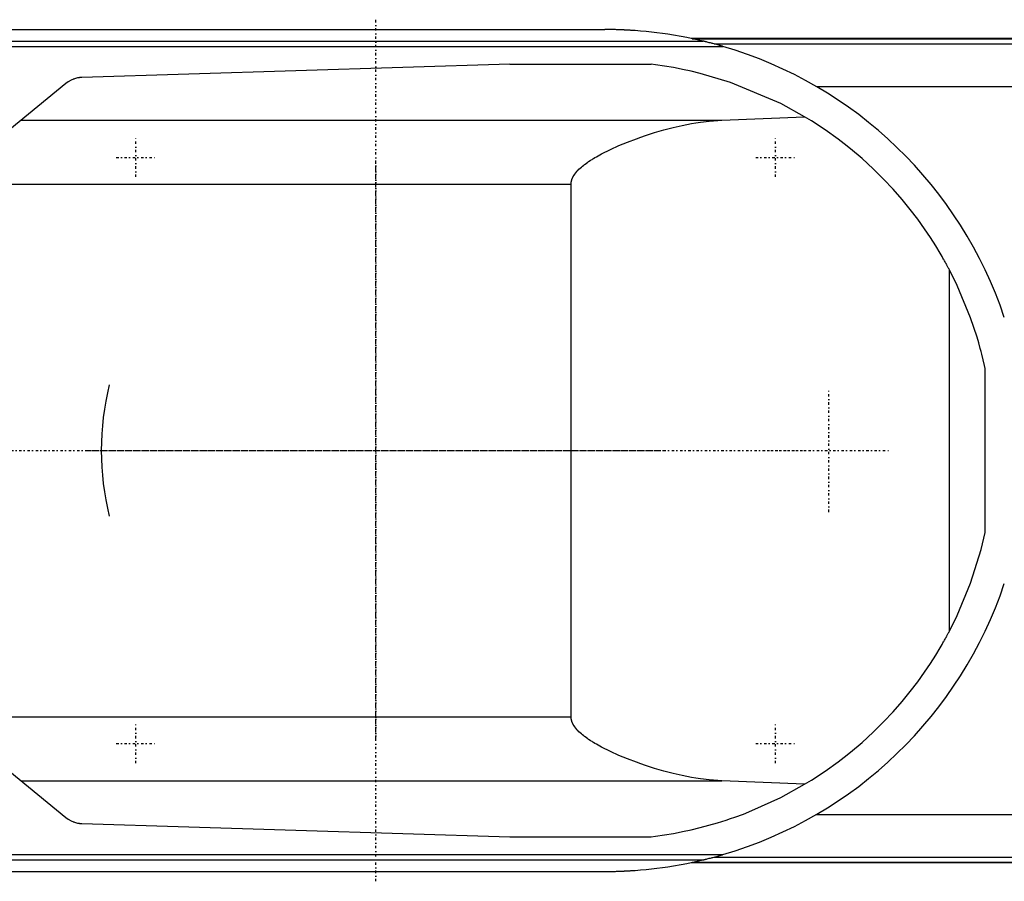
# Model space of a CAD drawing. Extents: x -706 to 186, y -120 to 120.
# Tile 4 of 5: x -317 to -132, y -81 to 81. Entities that reach past the tile are written whole.
import ezdxf

# ---------------------------------------------------------------- set-up
doc = ezdxf.new("R2010")
doc.units = 0
doc.linetypes.add('CENTER', pattern=[1.5, 0.45, -0.5, 0.05, -0.5])
doc.layers.add('AM_0', color=7, linetype='CONTINUOUS')
doc.layers.add('AM_7', color=7, linetype='CENTER')

msp = doc.modelspace()

# ---------------------------------------------------------------- linework, layer by layer
at = {"layer": 'AM_0', "color": 7, "linetype": 'CONTINUOUS'}
for p, q in [((-337, 79), (-207, 79)), ((-425.92, 75.83), (-184.85, 75.83)), ((-404.88, 76.83), (-188.61, 76.83)), ((75, 77.32), (-190.79, 77.32)), ((-190.6, 77.28), (75, 77.28)), ((-186.5, 76.29), (75, 76.29)), ((-224.82, 72.48), (-305.15, 70)), ((-224.82, 72.48), (-198.33, 72.48)), ((-308.17, 68.87), (-318.66, 60.27)), ((-167.3, 68.3), (75, 68.3)), ((-316.57, 61.98), (-185.05, 61.98)), ((-185.05, 61.98), (-169.53, 62.65)), ((-340.94, 50), (-213.33, 50)), ((-213.33, -50), (-213.33, 50)), ((-142.34, -33.89), (-142.34, 33.89)), ((-135.65, -15.41), (-135.65, 15.41)), ((-340.94, -50), (-213.33, -50)), ((-318.66, -60.27), (-308.17, -68.87)), ((-316.57, -61.98), (-185.05, -61.98)), ((-169.53, -62.65), (-185.05, -61.98)), ((-167.3, -68.3), (75, -68.3)), ((-305.15, -70), (-224.82, -72.48)), ((-224.82, -72.48), (-198.33, -72.48)), ((-425.92, -75.83), (-184.85, -75.83)), ((-404.88, -76.83), (-188.61, -76.83)), ((-190.79, -77.32), (75, -77.32)), ((-190.6, -77.28), (75, -77.28)), ((-186.5, -76.29), (75, -76.29)), ((-337, -79), (-207, -79))]:
    msp.add_line(p, q, dxfattribs=at)
for points in [[(-188.61, 76.83, 0), (-191.63, 77.49, 0), (-195.19, 78.11, 0), (-196.21, 78.26, 0), (-197.23, 78.39, 0), (-197.74, 78.46, 0), (-198.25, 78.51, 0), (-199.28, 78.62, 0), (-200.31, 78.72, 0), (-201.33, 78.8, 0), (-201.93, 78.84, 0), (-202.11, 78.85, 0), (-202.28, 78.86, 0), (-202.36, 78.86, 0), (-202.45, 78.87, 0), (-202.62, 78.88, 0), (-202.79, 78.89, 0), (-202.96, 78.9, 0), (-203.13, 78.91, 0), (-203.31, 78.91, 0), (-203.39, 78.92, 0), (-203.48, 78.92, 0), (-203.65, 78.93, 0), (-203.82, 78.94, 0), (-203.91, 78.94, 0), (-203.99, 78.94, 0), (-204.16, 78.95, 0), (-204.34, 78.96, 0), (-204.42, 78.96, 0), (-204.51, 78.96, 0), (-204.68, 78.97, 0), (-204.85, 78.97, 0), (-205.02, 78.98, 0), (-205.2, 78.98, 0), (-205.37, 78.98, 0), (-205.45, 78.98, 0), (-205.54, 78.99, 0), (-205.71, 78.99, 0), (-205.88, 78.99, 0), (-206.05, 78.99, 0), (-206.16, 79, 0), (-206.18, 79, 0), (-206.21, 79, 0), (-206.23, 79, 0), (-206.24, 79, 0), (-206.27, 79, 0), (-206.3, 79, 0), (-206.33, 79, 0), (-206.36, 79, 0), (-206.38, 79, 0), (-206.4, 79, 0), (-206.41, 79, 0), (-206.44, 79, 0), (-206.47, 79, 0), (-206.48, 79, 0), (-206.5, 79, 0), (-206.53, 79, 0), (-206.56, 79, 0), (-206.57, 79, 0), (-206.58, 79, 0), (-206.61, 79, 0), (-206.64, 79, 0), (-206.67, 79, 0), (-206.7, 79, 0), (-206.73, 79, 0), (-206.74, 79, 0), (-206.76, 79, 0), (-206.79, 79, 0), (-206.81, 79, 0), (-206.84, 79, 0), (-206.87, 79, 0), (-206.9, 79, 0), (-206.91, 79, 0), (-206.93, 79, 0), (-206.96, 79, 0), (-206.99, 79, 0), (-207, 79, 0)], [(-184.85, 75.83, 0), (-184.95, 75.86, 0), (-185.17, 75.92, 0), (-185.38, 75.99, 0), (-185.5, 76.02, 0), (-185.61, 76.05, 0), (-185.83, 76.11, 0), (-186.06, 76.17, 0), (-186.29, 76.24, 0), (-186.51, 76.3, 0), (-186.74, 76.36, 0), (-186.85, 76.39, 0), (-186.97, 76.42, 0), (-187.19, 76.48, 0), (-187.41, 76.53, 0), (-187.62, 76.59, 0), (-187.83, 76.64, 0), (-187.94, 76.67, 0), (-187.98, 76.68, 0), (-188.01, 76.68, 0), (-188.03, 76.69, 0), (-188.04, 76.69, 0), (-188.08, 76.7, 0), (-188.11, 76.71, 0), (-188.13, 76.71, 0), (-188.15, 76.72, 0), (-188.18, 76.73, 0), (-188.21, 76.73, 0), (-188.23, 76.74, 0), (-188.25, 76.74, 0), (-188.28, 76.75, 0), (-188.31, 76.76, 0), (-188.35, 76.77, 0), (-188.38, 76.77, 0), (-188.41, 76.78, 0), (-188.42, 76.79, 0), (-188.44, 76.79, 0), (-188.47, 76.8, 0), (-188.49, 76.8, 0), (-188.52, 76.81, 0), (-188.53, 76.81, 0), (-188.54, 76.81, 0), (-188.54, 76.81, 0), (-188.54, 76.81, 0), (-188.54, 76.81, 0), (-188.55, 76.81, 0), (-188.55, 76.82, 0), (-188.55, 76.82, 0), (-188.56, 76.82, 0), (-188.56, 76.82, 0), (-188.56, 76.82, 0), (-188.57, 76.82, 0), (-188.57, 76.82, 0), (-188.57, 76.82, 0), (-188.57, 76.82, 0), (-188.58, 76.82, 0), (-188.58, 76.82, 0), (-188.58, 76.82, 0), (-188.58, 76.82, 0), (-188.58, 76.82, 0), (-188.59, 76.82, 0), (-188.59, 76.82, 0), (-188.59, 76.83, 0), (-188.59, 76.83, 0), (-188.6, 76.83, 0), (-188.6, 76.83, 0), (-188.6, 76.83, 0), (-188.6, 76.83, 0), (-188.6, 76.83, 0), (-188.6, 76.83, 0), (-188.6, 76.83, 0), (-188.61, 76.83, 0), (-188.61, 76.83, 0), (-188.61, 76.83, 0), (-188.61, 76.83, 0), (-188.61, 76.83, 0), (-188.61, 76.83, 0)], [(-169.53, 62.65, 0), (-174, 65.12, 0), (-183.41, 69.08, 0), (-189.13, 70.78, 0), (-190.78, 71.18, 0), (-192.45, 71.53, 0), (-193.28, 71.7, 0), (-194.12, 71.85, 0), (-195.8, 72.14, 0), (-197.49, 72.38, 0), (-198.33, 72.48, 0)], [(-305.15, 70, 0), (-305.16, 70, 0), (-305.16, 70, 0), (-305.17, 70, 0), (-305.17, 70, 0), (-305.17, 70, 0), (-305.18, 70, 0), (-305.18, 70, 0), (-305.19, 70, 0), (-305.19, 70, 0), (-305.2, 70, 0), (-305.2, 70, 0), (-305.2, 70, 0), (-305.21, 70, 0), (-305.21, 70, 0), (-305.23, 69.99, 0), (-305.25, 69.99, 0), (-305.26, 69.99, 0), (-305.29, 69.99, 0), (-305.32, 69.99, 0), (-305.35, 69.99, 0), (-305.38, 69.99, 0), (-305.41, 69.98, 0), (-305.43, 69.98, 0), (-305.44, 69.98, 0), (-305.47, 69.98, 0), (-305.5, 69.97, 0), (-305.53, 69.97, 0), (-305.56, 69.97, 0), (-305.59, 69.96, 0), (-305.61, 69.96, 0), (-305.62, 69.96, 0), (-305.65, 69.96, 0), (-305.68, 69.95, 0), (-305.7, 69.95, 0), (-305.71, 69.95, 0), (-305.74, 69.94, 0), (-305.77, 69.94, 0), (-305.79, 69.94, 0), (-305.8, 69.93, 0), (-305.83, 69.93, 0), (-305.86, 69.92, 0), (-305.97, 69.91, 0), (-306.15, 69.87, 0), (-306.32, 69.82, 0), (-306.5, 69.77, 0), (-306.67, 69.71, 0), (-306.76, 69.68, 0), (-306.84, 69.65, 0), (-307.01, 69.58, 0), (-307.17, 69.5, 0), (-307.73, 69.19, 0), (-308.17, 68.87, 0)], [(-213.33, 50, 0), (-213.33, 50.02, 0), (-213.33, 50.07, 0), (-213.33, 50.12, 0), (-213.33, 50.15, 0), (-213.33, 50.17, 0), (-213.32, 50.22, 0), (-213.32, 50.27, 0), (-213.31, 50.32, 0), (-213.3, 50.37, 0), (-213.3, 50.42, 0), (-213.29, 50.45, 0), (-213.29, 50.47, 0), (-213.28, 50.52, 0), (-213.27, 50.57, 0), (-213.26, 50.62, 0), (-213.24, 50.67, 0), (-213.23, 50.72, 0), (-213.22, 50.74, 0), (-213.22, 50.77, 0), (-213.2, 50.82, 0), (-213.19, 50.87, 0), (-213.18, 50.89, 0), (-213.17, 50.91, 0), (-213.15, 50.96, 0), (-213.13, 51.01, 0), (-213.13, 51.03, 0), (-213.12, 51.06, 0), (-213.1, 51.11, 0), (-213.07, 51.15, 0), (-213.05, 51.2, 0), (-213.03, 51.25, 0), (-213.01, 51.29, 0), (-213, 51.32, 0), (-212.99, 51.34, 0), (-212.96, 51.39, 0), (-212.94, 51.43, 0), (-212.91, 51.48, 0), (-212.89, 51.52, 0), (-212.86, 51.57, 0), (-212.84, 51.59, 0), (-212.83, 51.61, 0), (-212.8, 51.66, 0), (-212.78, 51.7, 0), (-212.67, 51.85, 0), (-212.48, 52.11, 0), (-212.28, 52.35, 0), (-212.18, 52.46, 0), (-212.07, 52.57, 0), (-211.86, 52.79, 0), (-211.65, 52.99, 0), (-211.42, 53.19, 0), (-211.19, 53.38, 0), (-210.95, 53.57, 0), (-210.83, 53.67, 0), (-210.71, 53.76, 0), (-210.46, 53.94, 0), (-210.2, 54.12, 0), (-210.07, 54.21, 0), (-209.94, 54.3, 0), (-209.68, 54.47, 0), (-209.41, 54.64, 0), (-209.28, 54.72, 0), (-209.14, 54.8, 0), (-208.87, 54.97, 0), (-208.6, 55.13, 0), (-207.62, 55.66, 0), (-205.96, 56.49, 0), (-204.36, 57.22, 0), (-202.74, 57.89, 0), (-201.07, 58.52, 0), (-200.23, 58.83, 0), (-199.37, 59.12, 0), (-197.66, 59.67, 0), (-195.93, 60.17, 0), (-194.2, 60.62, 0), (-192.47, 61.02, 0), (-190.77, 61.35, 0), (-189.92, 61.49, 0), (-189.09, 61.62, 0), (-187.44, 61.82, 0), (-185.83, 61.95, 0), (-185.05, 61.98, 0)], [(-142.34, 33.89, 0), (-142.36, 33.92, 0), (-142.4, 34, 0), (-142.45, 34.09, 0), (-142.47, 34.14, 0), (-142.5, 34.19, 0), (-142.56, 34.29, 0), (-142.62, 34.4, 0), (-142.68, 34.52, 0), (-142.75, 34.65, 0), (-142.82, 34.79, 0), (-142.86, 34.86, 0), (-142.9, 34.93, 0), (-142.98, 35.08, 0), (-143.07, 35.23, 0), (-143.16, 35.4, 0), (-143.25, 35.57, 0), (-143.35, 35.74, 0), (-143.4, 35.83, 0), (-143.45, 35.93, 0), (-143.56, 36.12, 0), (-143.67, 36.31, 0), (-143.73, 36.41, 0), (-144.09, 37.04, 0), (-144.93, 38.42, 0), (-145.91, 39.96, 0), (-147.03, 41.63, 0), (-148.3, 43.39, 0), (-149.7, 45.23, 0), (-150.45, 46.16, 0), (-151.24, 47.11, 0), (-152.91, 49.03, 0), (-154.72, 50.95, 0), (-156.67, 52.87, 0), (-158.74, 54.77, 0), (-160.93, 56.63, 0), (-162.07, 57.54, 0), (-163.25, 58.43, 0), (-165.68, 60.18, 0), (-168.22, 61.85, 0), (-169.53, 62.65, 0)], [(-135.65, 15.41, 0), (-135.76, 15.95, 0), (-136.01, 17.01, 0), (-136.27, 18.08, 0), (-136.41, 18.61, 0), (-136.55, 19.13, 0), (-136.85, 20.19, 0), (-137.16, 21.24, 0), (-138.37, 24.88, 0), (-140.88, 30.94, 0), (-142.34, 33.89, 0)], [(-142.34, -33.89, 0), (-140.88, -30.94, 0), (-138.37, -24.88, 0), (-136.41, -18.61, 0), (-135.65, -15.41, 0)], [(-169.53, -62.65, 0), (-168.22, -61.85, 0), (-165.68, -60.18, 0), (-163.25, -58.43, 0), (-162.07, -57.54, 0), (-160.93, -56.63, 0), (-158.74, -54.77, 0), (-156.67, -52.87, 0), (-154.72, -50.95, 0), (-152.91, -49.03, 0), (-151.24, -47.11, 0), (-150.45, -46.16, 0), (-149.7, -45.23, 0), (-148.3, -43.39, 0), (-147.03, -41.63, 0), (-145.91, -39.96, 0), (-144.93, -38.42, 0), (-144.09, -37.04, 0), (-143.73, -36.41, 0), (-143.67, -36.31, 0), (-143.56, -36.12, 0), (-143.45, -35.93, 0), (-143.4, -35.83, 0), (-143.35, -35.74, 0), (-143.25, -35.57, 0), (-143.16, -35.4, 0), (-143.07, -35.23, 0), (-142.98, -35.08, 0), (-142.9, -34.93, 0), (-142.86, -34.86, 0), (-142.82, -34.79, 0), (-142.75, -34.65, 0), (-142.68, -34.52, 0), (-142.62, -34.4, 0), (-142.56, -34.29, 0), (-142.5, -34.19, 0), (-142.47, -34.14, 0), (-142.45, -34.09, 0), (-142.4, -34, 0), (-142.36, -33.92, 0), (-142.34, -33.89, 0)], [(-185.05, -61.98, 0), (-185.83, -61.95, 0), (-187.44, -61.82, 0), (-189.09, -61.62, 0), (-189.92, -61.49, 0), (-190.77, -61.35, 0), (-192.47, -61.02, 0), (-194.2, -60.62, 0), (-195.93, -60.17, 0), (-197.66, -59.67, 0), (-199.37, -59.12, 0), (-200.23, -58.83, 0), (-201.07, -58.52, 0), (-202.74, -57.89, 0), (-204.36, -57.22, 0), (-205.96, -56.49, 0), (-207.62, -55.66, 0), (-208.6, -55.13, 0), (-208.87, -54.97, 0), (-209.14, -54.8, 0), (-209.28, -54.72, 0), (-209.41, -54.64, 0), (-209.68, -54.47, 0), (-209.94, -54.3, 0), (-210.07, -54.21, 0), (-210.2, -54.12, 0), (-210.46, -53.94, 0), (-210.71, -53.76, 0), (-210.83, -53.67, 0), (-210.95, -53.57, 0), (-211.19, -53.38, 0), (-211.42, -53.19, 0), (-211.65, -52.99, 0), (-211.86, -52.79, 0), (-212.07, -52.57, 0), (-212.18, -52.46, 0), (-212.28, -52.35, 0), (-212.48, -52.11, 0), (-212.67, -51.85, 0), (-212.78, -51.7, 0), (-212.8, -51.66, 0), (-212.83, -51.61, 0), (-212.84, -51.59, 0), (-212.86, -51.57, 0), (-212.89, -51.52, 0), (-212.91, -51.48, 0), (-212.94, -51.43, 0), (-212.96, -51.39, 0), (-212.99, -51.34, 0), (-213, -51.32, 0), (-213.01, -51.29, 0), (-213.03, -51.25, 0), (-213.05, -51.2, 0), (-213.07, -51.15, 0), (-213.1, -51.11, 0), (-213.12, -51.06, 0), (-213.13, -51.03, 0), (-213.13, -51.01, 0), (-213.15, -50.96, 0), (-213.17, -50.91, 0), (-213.18, -50.89, 0), (-213.19, -50.87, 0), (-213.2, -50.82, 0), (-213.22, -50.77, 0), (-213.22, -50.74, 0), (-213.23, -50.72, 0), (-213.24, -50.67, 0), (-213.26, -50.62, 0), (-213.27, -50.57, 0), (-213.28, -50.52, 0), (-213.29, -50.47, 0), (-213.29, -50.45, 0), (-213.3, -50.42, 0), (-213.3, -50.37, 0), (-213.31, -50.32, 0), (-213.32, -50.27, 0), (-213.32, -50.22, 0), (-213.33, -50.17, 0), (-213.33, -50.15, 0), (-213.33, -50.12, 0), (-213.33, -50.07, 0), (-213.33, -50.02, 0), (-213.33, -50, 0)], [(-198.33, -72.48, 0), (-197.49, -72.38, 0), (-195.8, -72.14, 0), (-194.12, -71.85, 0), (-193.28, -71.7, 0), (-192.45, -71.53, 0), (-190.78, -71.18, 0), (-189.13, -70.78, 0), (-187.48, -70.34, 0), (-185.84, -69.87, 0), (-184.22, -69.35, 0), (-183.41, -69.08, 0), (-182.61, -68.8, 0), (-181.01, -68.22, 0), (-179.42, -67.59, 0), (-174, -65.12, 0), (-169.53, -62.65, 0)], [(-308.17, -68.87, 0), (-307.73, -69.19, 0), (-307.17, -69.5, 0), (-307.01, -69.58, 0), (-306.84, -69.65, 0), (-306.76, -69.68, 0), (-306.67, -69.71, 0), (-306.5, -69.77, 0), (-306.32, -69.82, 0), (-306.15, -69.87, 0), (-305.97, -69.91, 0), (-305.79, -69.94, 0), (-305.7, -69.95, 0), (-305.68, -69.95, 0), (-305.65, -69.96, 0), (-305.62, -69.96, 0), (-305.61, -69.96, 0), (-305.59, -69.96, 0), (-305.56, -69.97, 0), (-305.53, -69.97, 0), (-305.5, -69.97, 0), (-305.47, -69.98, 0), (-305.44, -69.98, 0), (-305.43, -69.98, 0), (-305.41, -69.98, 0), (-305.38, -69.99, 0), (-305.35, -69.99, 0), (-305.32, -69.99, 0), (-305.29, -69.99, 0), (-305.26, -69.99, 0), (-305.25, -69.99, 0), (-305.23, -69.99, 0), (-305.21, -70, 0), (-305.21, -70, 0), (-305.2, -70, 0), (-305.2, -70, 0), (-305.2, -70, 0), (-305.19, -70, 0), (-305.19, -70, 0), (-305.18, -70, 0), (-305.18, -70, 0), (-305.17, -70, 0), (-305.17, -70, 0), (-305.17, -70, 0), (-305.16, -70, 0), (-305.16, -70, 0), (-305.15, -70, 0)], [(-207, -79, 0), (-206.99, -79, 0), (-206.96, -79, 0), (-206.93, -79, 0), (-206.91, -79, 0), (-206.9, -79, 0), (-206.87, -79, 0), (-206.84, -79, 0), (-206.81, -79, 0), (-206.79, -79, 0), (-206.76, -79, 0), (-206.74, -79, 0), (-206.73, -79, 0), (-206.7, -79, 0), (-206.67, -79, 0), (-206.64, -79, 0), (-206.61, -79, 0), (-206.58, -79, 0), (-206.57, -79, 0), (-206.56, -79, 0), (-206.53, -79, 0), (-206.5, -79, 0), (-206.48, -79, 0), (-206.47, -79, 0), (-206.44, -79, 0), (-206.41, -79, 0), (-206.4, -79, 0), (-206.38, -79, 0), (-206.36, -79, 0), (-206.33, -79, 0), (-206.3, -79, 0), (-206.27, -79, 0), (-206.24, -79, 0), (-206.23, -79, 0), (-206.21, -79, 0), (-206.18, -79, 0), (-206.16, -79, 0), (-206.05, -78.99, 0), (-205.88, -78.99, 0), (-205.71, -78.99, 0), (-205.54, -78.99, 0), (-205.45, -78.98, 0), (-205.37, -78.98, 0), (-205.2, -78.98, 0), (-205.02, -78.98, 0), (-204.85, -78.97, 0), (-204.68, -78.97, 0), (-204.51, -78.96, 0), (-204.42, -78.96, 0), (-204.34, -78.96, 0), (-204.16, -78.95, 0), (-203.99, -78.94, 0), (-203.91, -78.94, 0), (-203.82, -78.94, 0), (-203.65, -78.93, 0), (-203.48, -78.92, 0), (-203.39, -78.92, 0), (-203.31, -78.91, 0), (-203.13, -78.91, 0), (-202.96, -78.9, 0), (-202.79, -78.89, 0), (-202.62, -78.88, 0), (-202.45, -78.87, 0), (-202.36, -78.86, 0), (-202.28, -78.86, 0), (-202.11, -78.85, 0), (-201.93, -78.84, 0), (-201.33, -78.8, 0), (-200.31, -78.72, 0), (-199.28, -78.62, 0), (-198.25, -78.51, 0), (-197.74, -78.46, 0), (-197.23, -78.39, 0), (-196.21, -78.26, 0), (-195.19, -78.11, 0), (-191.63, -77.49, 0), (-188.61, -76.83, 0)], [(-188.61, -76.83, 0), (-188.61, -76.83, 0), (-188.61, -76.83, 0), (-188.61, -76.83, 0), (-188.61, -76.83, 0), (-188.61, -76.83, 0), (-188.6, -76.83, 0), (-188.6, -76.83, 0), (-188.6, -76.83, 0), (-188.6, -76.83, 0), (-188.6, -76.83, 0), (-188.6, -76.83, 0), (-188.6, -76.83, 0), (-188.59, -76.83, 0), (-188.59, -76.83, 0), (-188.59, -76.82, 0), (-188.59, -76.82, 0), (-188.58, -76.82, 0), (-188.58, -76.82, 0), (-188.58, -76.82, 0), (-188.58, -76.82, 0), (-188.58, -76.82, 0), (-188.57, -76.82, 0), (-188.57, -76.82, 0), (-188.57, -76.82, 0), (-188.57, -76.82, 0), (-188.56, -76.82, 0), (-188.56, -76.82, 0), (-188.56, -76.82, 0), (-188.55, -76.82, 0), (-188.55, -76.82, 0), (-188.55, -76.81, 0), (-188.54, -76.81, 0), (-188.54, -76.81, 0), (-188.54, -76.81, 0), (-188.54, -76.81, 0), (-188.53, -76.81, 0), (-188.52, -76.81, 0), (-188.49, -76.8, 0), (-188.47, -76.8, 0), (-188.44, -76.79, 0), (-188.42, -76.79, 0), (-188.41, -76.78, 0), (-188.38, -76.77, 0), (-188.35, -76.77, 0), (-188.31, -76.76, 0), (-188.28, -76.75, 0), (-188.25, -76.74, 0), (-188.23, -76.74, 0), (-188.21, -76.73, 0), (-188.18, -76.73, 0), (-188.15, -76.72, 0), (-188.13, -76.71, 0), (-188.11, -76.71, 0), (-188.08, -76.7, 0), (-188.04, -76.69, 0), (-188.03, -76.69, 0), (-188.01, -76.68, 0), (-187.98, -76.68, 0), (-187.94, -76.67, 0), (-187.83, -76.64, 0), (-187.62, -76.59, 0), (-187.41, -76.53, 0), (-187.19, -76.48, 0), (-186.97, -76.42, 0), (-186.85, -76.39, 0), (-186.74, -76.36, 0), (-186.51, -76.3, 0), (-186.29, -76.24, 0), (-186.06, -76.17, 0), (-185.83, -76.11, 0), (-185.61, -76.05, 0), (-185.5, -76.02, 0), (-185.38, -75.99, 0), (-185.17, -75.92, 0), (-184.95, -75.86, 0), (-184.85, -75.83, 0)]]:
    msp.add_polyline3d(points, dxfattribs=at)
for centre, radius, start, end in [((-207, 0), 79, 18.4257, 73.7139), ((-250, 0), 51.5, 166.1376, 193.8624), ((-207, 0), 79, 286.2861, 341.5743)]:
    msp.add_arc(centre, radius, start, end, dxfattribs=at)
at = {"layer": 'AM_7', "color": 4, "linetype": 'CENTER'}
for p, q in [((-250, -80.85), (-250, 80.85)), ((-295, 51.33), (-295, 58.67)), ((-175, 51.33), (-175, 58.67)), ((-298.68, 55), (-291.32, 55)), ((-250, -54.08), (-250, 54.08)), ((-178.68, 55), (-171.32, 55)), ((-165, -11.55), (-165, 11.55)), ((-330.85, 0), (-169.15, 0)), ((-304.07, 0), (-195.93, 0)), ((-176.55, 0), (-153.45, 0)), ((-295, -58.67), (-295, -51.33)), ((-175, -58.67), (-175, -51.33)), ((-298.68, -55), (-291.32, -55)), ((-178.68, -55), (-171.32, -55))]:
    msp.add_line(p, q, dxfattribs=at)

doc.saveas('drawing.dxf')
